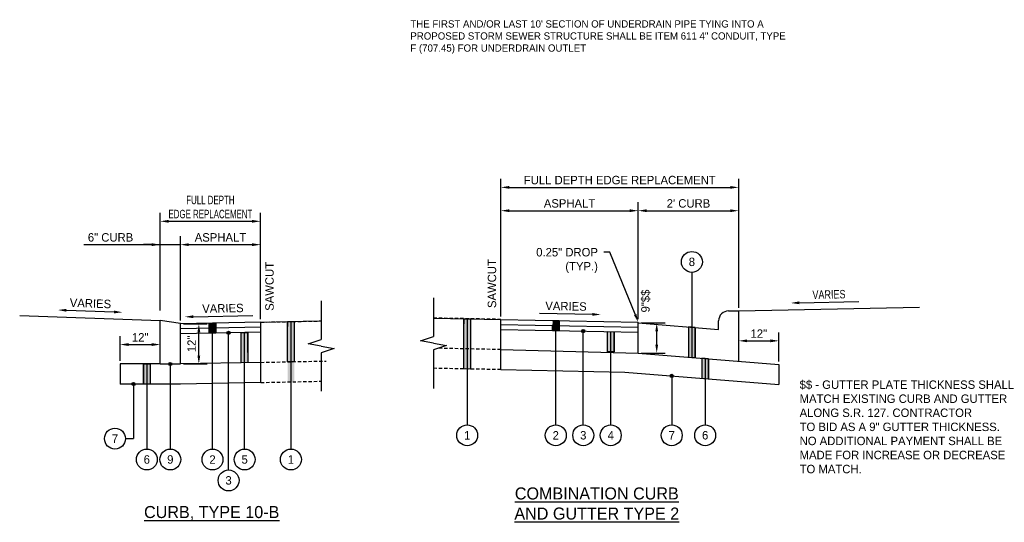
# Model space of a CAD drawing. Header units: feet. Extents: x -492 to 168807, y -198 to 321400.
# Tile 25 of 28: x 353 to 402, y -100 to -75. Entities that reach past the tile are written whole.
import ezdxf
from ezdxf import colors
from ezdxf.entities.mleader import LeaderData, LeaderLine
from ezdxf.math import Vec2, Vec3

# ---------------------------------------------------------------- set-up
doc = ezdxf.new("R2010")
doc.units = ezdxf.units.FT
doc.header["$MEASUREMENT"] = 0
doc.linetypes.add('OhDOT_USTN3', pattern=[0.22, 0.165, -0.055])
for name, color, linetype in [('PV_X_EOP', 27, 'OhDOT_USTN3'), ('RD_P_Text', 1, 'Continuous'), ('SHEET_TXT', 9, 'Continuous')]:
    doc.layers.add(name, color=color, linetype=linetype)
doc.styles.add('Slanted-Normal', font='font31.shx', dxfattribs={"height": 0.14})
doc.styles.get("Standard").update_dxf_attribs({"font": 'font31.shx'})
doc.dimstyles.new('COEC', dxfattribs={"dimscale": 13.9, "dimtxt": 0.18, "dimasz": 0.18, "dimexe": 0.18, "dimexo": 0.0625, "dimgap": 0.09, "dimtad": 1, "dimzin": 0, "dimdsep": 46, "dimtxsty": 'Standard', "dimcen": 0.09, "dimclrd": 256, "dimclre": 256, "dimclrt": 256, "dimaunit": 1, "dimadec": 4, "dimazin": 0, "dimtfac": 1, "dimtofl": 0, "dimtmove": 0, "dimatfit": 3, "dimfxl": 1, "dimtolj": 1, "dimtzin": 0, "dimlwd": -1, "dimlwe": -1, "dimarcsym": 0})

# ---------------------------------------------------------------- blocks, each defined once
blk = doc.blocks.new('*D1420')
at = {"layer": 'Defpoints', "color": 0, "transparency": 16777216}
for p in [(389.098, -83.21), (389.098, -89.357), (377.258, -89.78)]:
    blk.add_point(p, dxfattribs=at)
at = {"layer": 'RD_P_Text', "transparency": 16777216}
for p, q in [((377.258, -89.63), (377.258, -82.79)), ((389.098, -89.207), (389.098, -82.79)), ((377.678, -83.21), (388.678, -83.21))]:
    blk.add_line(p, q, dxfattribs=at)
for points in [[(377.678, -83.14), (377.678, -83.28), (377.258, -83.21)], [(388.678, -83.14), (388.678, -83.28), (389.098, -83.21)]]:
    blk.add_solid(points, dxfattribs=at)
at = {"layer": 'RD_P_Text', "transparency": 16777216, "insert": (383.178, -82.85), "char_height": 0.42, "attachment_point": 5}
blk.add_mtext('\\A1;FULL DEPTH EDGE REPLACEMENT', dxfattribs=at)
blk = doc.blocks.new('*D1421')
at = {"layer": 'Defpoints', "color": 0, "transparency": 16777216}
for p in [(384.098, -84.371), (377.258, -89.78), (384.098, -89.917)]:
    blk.add_point(p, dxfattribs=at)
at = {"layer": 'RD_P_Text', "transparency": 16777216}
for p, q in [((377.258, -89.63), (377.258, -83.951)), ((384.098, -89.767), (384.098, -83.951)), ((377.678, -84.371), (383.678, -84.371))]:
    blk.add_line(p, q, dxfattribs=at)
for points in [[(377.678, -84.301), (377.678, -84.441), (377.258, -84.371)], [(383.678, -84.301), (383.678, -84.441), (384.098, -84.371)]]:
    blk.add_solid(points, dxfattribs=at)
at = {"layer": 'RD_P_Text', "transparency": 16777216, "insert": (380.678, -84.011), "char_height": 0.42, "attachment_point": 5}
blk.add_mtext('\\A1;ASPHALT', dxfattribs=at)
blk = doc.blocks.new('*D1422')
at = {"layer": 'Defpoints', "color": 0, "transparency": 16777216}
for p in [(389.098, -84.371), (389.098, -89.357), (384.098, -89.917)]:
    blk.add_point(p, dxfattribs=at)
at = {"layer": 'RD_P_Text', "transparency": 16777216}
for p, q in [((384.098, -89.767), (384.098, -83.951)), ((389.098, -89.207), (389.098, -83.951)), ((384.518, -84.371), (388.678, -84.371))]:
    blk.add_line(p, q, dxfattribs=at)
for points in [[(384.518, -84.301), (384.518, -84.441), (384.098, -84.371)], [(388.678, -84.301), (388.678, -84.441), (389.098, -84.371)]]:
    blk.add_solid(points, dxfattribs=at)
at = {"layer": 'RD_P_Text', "transparency": 16777216, "insert": (386.598, -84.011), "char_height": 0.42, "attachment_point": 5}
blk.add_mtext("\\A1;2' CURB", dxfattribs=at)
blk = doc.blocks.new('*D1424')
at = {"layer": 'Defpoints', "color": 0, "transparency": 16777216}
for p in [(384.098, -89.957), (385.018, -89.957), (384.098, -91.457)]:
    blk.add_point(p, dxfattribs=at)
at = {"layer": 'RD_P_Text', "transparency": 16777216}
for p, q in [((384.248, -89.957), (385.438, -89.957)), ((385.018, -91.037), (385.018, -90.377)), ((384.248, -91.457), (385.438, -91.457))]:
    blk.add_line(p, q, dxfattribs=at)
for points in [[(384.948, -90.377), (385.088, -90.377), (385.018, -89.957)], [(384.948, -91.037), (385.088, -91.037), (385.018, -91.457)]]:
    blk.add_solid(points, dxfattribs=at)
at = {"layer": 'RD_P_Text', "transparency": 16777216, "insert": (384.477, -88.866), "char_height": 0.42, "attachment_point": 5, "rotation": 90}
blk.add_mtext('\\A1;9"$$', dxfattribs=at)
blk = doc.blocks.new('*D1423')
at = {"layer": 'Defpoints', "color": 0, "transparency": 16777216}
for p in [(391.098, -90.847), (389.098, -91.857), (391.098, -92.017)]:
    blk.add_point(p, dxfattribs=at)
at = {"layer": 'RD_P_Text', "transparency": 16777216}
for p, q in [((389.098, -91.707), (389.098, -90.427)), ((391.098, -91.867), (391.098, -90.427)), ((389.518, -90.847), (390.678, -90.847))]:
    blk.add_line(p, q, dxfattribs=at)
for points in [[(389.518, -90.777), (389.518, -90.917), (389.098, -90.847)], [(390.678, -90.777), (390.678, -90.917), (391.098, -90.847)]]:
    blk.add_solid(points, dxfattribs=at)
at = {"layer": 'RD_P_Text', "transparency": 16777216, "insert": (390.098, -90.487), "char_height": 0.42, "attachment_point": 5}
blk.add_mtext('\\A1;12"', dxfattribs=at)
blk = doc.blocks.new('*D1416')
at = {"layer": 'Defpoints', "color": 0, "transparency": 16777216}
for p in [(360.31, -91.032), (358.31, -91.998), (360.31, -91.998)]:
    blk.add_point(p, dxfattribs=at)
at = {"layer": 'RD_P_Text', "transparency": 16777216}
for p, q in [((358.31, -91.848), (358.31, -90.612)), ((360.31, -91.848), (360.31, -90.612)), ((358.73, -91.032), (359.89, -91.032))]:
    blk.add_line(p, q, dxfattribs=at)
for points in [[(358.73, -90.962), (358.73, -91.102), (358.31, -91.032)], [(359.89, -90.962), (359.89, -91.102), (360.31, -91.032)]]:
    blk.add_solid(points, dxfattribs=at)
at = {"layer": 'RD_P_Text', "transparency": 16777216, "insert": (359.31, -90.672), "char_height": 0.42, "attachment_point": 5}
blk.add_mtext('\\A1;12"', dxfattribs=at)
blk = doc.blocks.new('*D1417')
at = {"layer": 'Defpoints', "color": 0, "transparency": 16777216}
for p in [(365.3, -84.899), (360.31, -89.483), (365.3, -89.918)]:
    blk.add_point(p, dxfattribs=at)
at = {"layer": 'RD_P_Text', "transparency": 16777216}
for p, q in [((360.31, -89.333), (360.31, -84.479)), ((365.3, -89.768), (365.3, -84.479)), ((360.73, -84.899), (364.88, -84.899))]:
    blk.add_line(p, q, dxfattribs=at)
for points in [[(360.73, -84.829), (360.73, -84.969), (360.31, -84.899)], [(364.88, -84.829), (364.88, -84.969), (365.3, -84.899)]]:
    blk.add_solid(points, dxfattribs=at)
at = {"layer": 'RD_P_Text', "transparency": 16777216, "insert": (362.805, -84.189), "char_height": 0.42, "attachment_point": 5}
blk.add_mtext('\\A1;{\\W0.7;FULL DEPTH \\PEDGE REPLACEMENT}', dxfattribs=at)
blk = doc.blocks.new('*D1418')
at = {"layer": 'Defpoints', "color": 0, "transparency": 16777216}
for p in [(365.3, -86.061), (361.31, -89.983), (365.3, -89.918)]:
    blk.add_point(p, dxfattribs=at)
at = {"layer": 'RD_P_Text', "transparency": 16777216}
for p, q in [((361.31, -89.833), (361.31, -85.641)), ((365.3, -89.768), (365.3, -85.641)), ((361.73, -86.061), (364.88, -86.061))]:
    blk.add_line(p, q, dxfattribs=at)
for points in [[(361.73, -85.991), (361.73, -86.131), (361.31, -86.061)], [(364.88, -85.991), (364.88, -86.131), (365.3, -86.061)]]:
    blk.add_solid(points, dxfattribs=at)
at = {"layer": 'RD_P_Text', "transparency": 16777216, "insert": (363.305, -85.701), "char_height": 0.42, "attachment_point": 5}
blk.add_mtext('\\A1;ASPHALT', dxfattribs=at)
blk = doc.blocks.new('*D1419')
at = {"layer": 'Defpoints', "color": 0, "transparency": 16777216}
for p in [(361.31, -86.061), (360.31, -89.483), (361.31, -89.983)]:
    blk.add_point(p, dxfattribs=at)
at = {"layer": 'RD_P_Text', "transparency": 16777216}
for p, q in [((360.31, -89.333), (360.31, -85.641)), ((361.31, -89.833), (361.31, -85.641)), ((356.5, -86.061), (360.31, -86.061)), ((359.89, -86.061), (359.47, -86.061)), ((360.31, -86.061), (361.31, -86.061)), ((361.73, -86.061), (362.15, -86.061))]:
    blk.add_line(p, q, dxfattribs=at)
for points in [[(359.89, -85.991), (359.89, -86.131), (360.31, -86.061)], [(361.73, -85.991), (361.73, -86.131), (361.31, -86.061)]]:
    blk.add_solid(points, dxfattribs=at)
at = {"layer": 'RD_P_Text', "transparency": 16777216, "insert": (357.835, -85.701), "char_height": 0.42, "attachment_point": 5}
blk.add_mtext('\\A1;6" CURB', dxfattribs=at)
blk = doc.blocks.new('*D1430')
at = {"layer": 'Defpoints', "color": 0, "transparency": 16777216}
for p in [(361.31, -89.998), (362.23, -89.998), (361.31, -91.998)]:
    blk.add_point(p, dxfattribs=at)
at = {"layer": 'RD_P_Text', "transparency": 16777216}
for p, q in [((361.46, -89.998), (362.65, -89.998)), ((362.23, -91.578), (362.23, -90.418)), ((361.46, -91.998), (362.65, -91.998))]:
    blk.add_line(p, q, dxfattribs=at)
for points in [[(362.16, -90.418), (362.3, -90.418), (362.23, -89.998)], [(362.16, -91.578), (362.3, -91.578), (362.23, -91.998)]]:
    blk.add_solid(points, dxfattribs=at)
at = {"layer": 'RD_P_Text', "transparency": 16777216, "insert": (361.87, -90.998), "char_height": 0.42, "attachment_point": 5, "rotation": 90}
blk.add_mtext('\\A1;12"', dxfattribs=at)

msp = doc.modelspace()

# ---------------------------------------------------------------- hatches: boundary and pattern name
at = {"layer": 'RD_P_Text'}
h = msp.add_hatch(color=256, dxfattribs=at)
h.dxf.hatch_style = 1
h.paths.add_polyline_path([(362.73812, -89.96913), (363.07132, -89.96246), (363.07632, -90.46236), (362.74312, -90.46903)])
h = msp.add_hatch(color=256, dxfattribs=at)
h.dxf.hatch_style = 1
h.paths.add_polyline_path([(366.64491, -89.89099), (366.97811, -89.88433), (366.97811, -92.88433), (366.64491, -92.89099)])
h = msp.add_hatch(color=256, dxfattribs=at)
h.dxf.hatch_style = 1
h.paths.add_polyline_path([(375.41809, -89.74365), (375.75129, -89.75031), (375.75129, -92.25031), (375.41809, -92.24365)])
h = msp.add_hatch(color=256, dxfattribs=at)
h.dxf.hatch_style = 1
h.paths.add_polyline_path([(379.83223, -89.83193), (380.16543, -89.8386), (380.16043, -90.3385), (379.82723, -90.33183)])
h = msp.add_hatch(color=256, dxfattribs=at)
h.dxf.hatch_style = 1
h.paths.add_polyline_path([(386.93432, -90.18416), (386.60112, -90.15751), (386.60112, -91.65751), (386.93432, -91.68416)])
h = msp.add_hatch(color=256, dxfattribs=at)
h.dxf.hatch_style = 1
edge = h.paths.add_edge_path()
edge.add_arc((363.70972, -90.4497), 0.08, 0, 360)
h = msp.add_hatch(color=256, dxfattribs=at)
h.dxf.hatch_style = 1
h.paths.add_polyline_path([(364.34312, -90.43703), (364.67632, -90.43036), (364.67632, -91.93036), (364.34312, -91.93703)])
h = msp.add_hatch(color=256, dxfattribs=at)
h.dxf.hatch_style = 1
edge = h.paths.add_edge_path()
edge.add_arc((381.36183, -90.36252), 0.08, 0, 360)
h = msp.add_hatch(color=256, dxfattribs=at)
h.dxf.hatch_style = 1
h.paths.add_polyline_path([(382.56323, -90.38655), (382.89643, -90.39322), (382.89643, -91.39322), (382.56323, -91.38655)])
h = msp.add_hatch(color=256, dxfattribs=at)
h.dxf.hatch_style = 1
h.paths.add_polyline_path([(359.47473, -91.9977), (359.80793, -91.9977), (359.80793, -92.9977), (359.47473, -92.9977)])
h = msp.add_hatch(color=256, dxfattribs=at)
h.dxf.hatch_style = 1
edge = h.paths.add_edge_path()
edge.add_arc((360.80972, -91.9977), 0.08, 0, 360)
h = msp.add_hatch(color=256, dxfattribs=at)
h.dxf.hatch_style = 1
h.paths.add_polyline_path([(387.59643, -92.73713), (387.59643, -91.73713), (387.26323, -91.71048), (387.26323, -92.71048)])
h = msp.add_hatch(color=256, dxfattribs=at)
h.dxf.hatch_style = 1
edge = h.paths.add_edge_path()
edge.add_arc((385.76383, -92.59052), 0.08, 0, 360)
h = msp.add_hatch(color=256, dxfattribs=at)
h.dxf.hatch_style = 1
edge = h.paths.add_edge_path()
edge.add_arc((358.97553, -92.9977), 0.08, 0, 360)

# ---------------------------------------------------------------- linework, layer by layer
at = {"layer": 'PV_X_EOP', "flags": 128}
for points in [[(365.30972, -89.9177), (368.3133, -89.85762)], [(377.25783, -89.78044), (373.91155, -89.71352)], [(377.25783, -91.28044), (374.13565, -91.218)], [(365.30972, -91.9177), (368.56608, -91.85257)], [(377.25783, -92.28044), (373.91155, -92.21352)], [(365.30972, -92.9177), (368.3133, -92.85762)]]:
    msp.add_lwpolyline(points, dxfattribs=at)
at = {"layer": 'RD_P_Text', "ltscale": 0.2}
msp.add_line((361.30972, -89.9825), (360.30972, -89.83065), dxfattribs=at)
at = {"layer": 'RD_P_Text', "flags": 128}
for points in [[(386.76772, -87.43941), (386.76772, -91.67084)], [(368.3133, -88.85742), (368.3133, -90.77863)], [(373.91155, -88.71332), (373.91155, -90.63452)], [(389.09783, -89.35724), (398.09783, -89.17224)], [(353.31399, -89.58635), (360.30972, -89.83065)], [(388.59783, -89.35724), (389.09783, -89.35724)], [(389.09783, -91.85724), (389.09783, -89.35724)], [(365.30972, -89.9177), (361.30972, -89.9977)], [(362.73812, -89.96913), (363.07132, -89.96246), (363.07632, -90.46236), (362.74312, -90.46903), (362.73812, -89.96913)], [(365.30972, -89.9177), (368.3133, -89.85762)], [(366.64491, -89.89099), (366.97811, -89.88433), (366.97811, -91.88433), (366.64491, -91.89099), (366.64491, -89.89099)], [(366.64491, -89.89099), (366.64491, -90.14099)], [(366.81151, -89.88766), (366.81151, -96.2339)], [(366.97811, -89.88433), (366.97811, -90.13433)], [(373.91155, -89.71352), (377.25783, -89.78044)], [(375.41809, -89.74365), (375.41809, -89.99365)], [(375.41809, -89.74365), (375.75129, -89.75031), (375.75129, -92.25031), (375.41809, -92.24365), (375.41809, -89.74365)], [(375.58469, -89.74698), (375.58469, -95.02889)], [(375.75129, -89.75031), (375.75129, -90.00031)], [(377.25783, -89.78044), (384.09783, -89.91724)], [(377.25783, -90.03044), (384.09783, -90.16724)], [(379.83223, -89.83193), (380.16543, -89.8386), (380.16043, -90.3385), (379.82723, -90.33183), (379.82723, -90.08183)], [(384.09783, -89.95724), (384.09783, -89.91724)], [(384.09783, -91.45724), (384.09783, -89.95724)], [(384.09783, -89.95724), (388.09783, -90.27724)], [(386.60112, -90.15751), (386.60112, -91.65751)], [(386.93432, -90.18416), (386.60112, -90.15751), (386.60112, -91.65751), (386.93432, -91.68416), (386.93432, -90.18416)], [(388.09783, -90.27724), (388.09783, -89.85724)], [(365.30972, -90.1677), (361.30972, -90.2477)], [(365.30972, -90.4177), (361.30972, -90.4977)], [(364.34312, -90.43703), (364.67632, -90.43036), (364.67632, -91.93036), (364.34312, -91.93703), (364.34312, -90.43703)], [(373.91155, -90.96352), (373.26396, -90.84984), (373.91155, -90.63452)], [(377.25783, -90.28044), (384.09783, -90.41724)], [(382.56323, -90.38655), (382.89643, -90.39322), (382.89643, -91.39322), (382.56323, -91.38655), (382.56323, -90.38655)], [(386.93432, -90.18416), (386.93432, -91.68416)], [(368.3133, -91.10762), (367.66571, -90.99395), (368.3133, -90.77863)], [(368.3133, -91.10762), (368.96088, -91.2213), (368.3133, -91.43662)], [(373.91155, -90.96352), (374.55913, -91.07719), (373.91155, -91.29251)], [(368.3133, -91.43662), (368.3133, -93.35782)], [(373.91155, -91.29251), (373.91155, -93.21372)], [(377.25783, -91.28044), (384.09783, -91.45724)], [(384.09783, -91.45724), (391.09783, -92.01724)], [(360.30972, -91.9977), (358.30972, -91.9977)], [(358.30972, -91.9977), (358.30972, -92.9977)], [(359.47473, -91.9977), (359.47473, -92.9977)], [(359.47473, -91.9977), (359.80793, -91.9977), (359.80793, -92.9977), (359.47473, -92.9977), (359.47473, -91.9977)], [(359.64133, -91.9977), (359.64133, -96.2339)], [(359.80793, -91.9977), (359.80793, -92.9977)], [(360.30972, -91.9977), (361.30972, -91.9977)], [(360.80972, -91.9977), (360.80972, -96.2339)], [(365.30972, -91.9177), (361.30972, -91.9977)], [(387.26323, -91.71048), (387.26323, -92.71048)], [(387.59643, -92.73713), (387.59643, -91.73713), (387.26323, -91.71048), (387.26323, -92.71048), (387.59643, -92.73713)], [(387.42983, -91.7238), (387.42983, -95.02889)], [(387.59643, -91.73713), (387.59643, -92.73713)], [(391.09783, -92.01724), (391.09783, -93.01724)], [(377.25783, -92.28044), (383.43116, -92.40391)], [(383.43116, -92.40391), (391.09783, -93.01724)], [(385.76383, -92.59052), (385.76383, -95.02889)], [(361.30972, -92.9977), (358.30972, -92.9977)], [(359.64133, -92.9977), (358.30972, -92.9977)], [(358.97553, -92.9977), (358.97553, -95.7139)], [(365.30972, -92.9177), (361.30972, -92.9977)], [(358.57553, -95.7139), (358.97553, -95.7139)]]:
    msp.add_lwpolyline(points, dxfattribs=at)
at = {"layer": 'RD_P_Text', "linetype": 'ByBlock', "lineweight": -2}
for points in [[(392.11169, -88.95432), (395.08397, -88.89487)], [(355.63801, -89.32715), (358.00944, -89.40996)], [(361.94871, -89.64476), (364.92099, -89.58532)], [(381.81372, -89.53141), (379.19169, -89.47897)]]:
    msp.add_lwpolyline(points, dxfattribs=at)
at = {"layer": 'RD_P_Text', "ltscale": 0.2, "flags": 128}
for points in [[(360.30972, -91.9977), (360.30972, -89.83065)], [(361.30972, -91.9977), (361.30972, -89.9825)], [(365.30972, -92.9177), (365.30972, -89.9177)], [(377.25783, -92.28044), (377.25783, -89.78044)], [(379.82723, -90.33183), (379.82723, -90.08183)], [(379.99383, -95.02889), (379.99383, -90.08516)], [(380.16043, -90.3385), (380.16043, -90.0885)], [(362.74312, -90.46903), (362.74312, -90.21903)], [(362.90972, -96.2339), (362.90972, -90.2157)], [(363.07632, -90.46236), (363.07632, -90.21236)], [(363.70972, -97.2739), (363.70972, -90.4497)], [(364.34312, -91.43703), (364.34312, -90.43703)], [(364.50972, -96.2339), (364.50972, -90.4337)], [(364.67632, -91.43036), (364.67632, -90.43036)], [(381.36183, -95.02889), (381.36183, -90.36252)], [(382.56323, -91.38655), (382.56323, -90.38655)], [(382.72983, -95.02889), (382.72983, -90.38988)], [(382.89643, -91.39322), (382.89643, -90.39322)]]:
    msp.add_lwpolyline(points, dxfattribs=at)
at = {"layer": 'RD_P_Text'}
for centre, radius in [((386.76772, -86.91941), 0.52), ((363.70972, -90.4497), 0.08), ((381.36183, -90.36252), 0.08), ((360.80972, -91.9977), 0.08), ((385.76383, -92.59052), 0.08), ((358.97553, -92.9977), 0.08), ((375.58469, -95.54889), 0.52), ((379.99383, -95.54889), 0.52), ((381.36183, -95.54889), 0.52), ((382.72983, -95.54889), 0.52), ((385.76383, -95.54889), 0.52), ((387.42983, -95.54889), 0.52), ((358.05553, -95.7139), 0.52), ((359.64133, -96.7539), 0.52), ((360.80972, -96.7539), 0.52), ((362.90972, -96.7539), 0.52), ((364.50972, -96.7539), 0.52), ((366.81151, -96.7539), 0.52), ((363.70972, -97.7939), 0.52)]:
    msp.add_circle(centre, radius, dxfattribs=at)
msp.add_arc((388.59783, -89.85724), 0.5, 90, 180, dxfattribs=at)
for points in [[(392.11309, -89.0243), (391.69177, -88.96271), (392.11029, -88.88433)], [(355.63557, -89.39711), (355.21826, -89.31249), (355.64045, -89.25719)], [(358.01188, -89.34), (358.42918, -89.42462), (358.007, -89.47992)], [(361.95011, -89.71475), (361.52879, -89.65316), (361.94731, -89.57478)], [(381.81232, -89.6014), (382.23364, -89.53981), (381.81512, -89.46142)]]:
    msp.add_solid(points, dxfattribs=at)

# ---------------------------------------------------------------- texts
for s, width, heights, insert, char_height, attachment_point in [('8', 19.1073061, [0], (386.76772, -86.91941), 0.42, 5), ('$$ - GUTTER PLATE THICKNESS SHALL\\PMATCH EXISTING CURB AND GUTTER\\PALONG S.R. 127. CONTRACTOR \\PTO BID AS A 9" GUTTER THICKNESS. \\PNO ADDITIONAL PAYMENT SHALL BE\\PMADE FOR INCREASE OR DECREASE\\PTO MATCH.', 30.6985426, [8.74617], (392.12964, -92.81651), 0.42, 1), ('7', 19.1073061, [0], (358.05553, -95.7139), 0.42, 5), ('1', 19.1073061, [0], (375.58469, -95.54889), 0.42, 5), ('2', 19.1073061, [0], (379.99383, -95.54889), 0.42, 5), ('3', 19.1073061, [0], (381.36183, -95.54889), 0.42, 5), ('4', 19.1073061, [0], (382.72983, -95.54889), 0.42, 5), ('7', 19.1073061, [0], (385.76383, -95.54889), 0.42, 5), ('6', 19.1073061, [0], (387.42983, -95.54889), 0.42, 5), ('6', 19.1073061, [0], (359.64133, -96.7539), 0.42, 5), ('9', 19.1073061, [0], (360.80972, -96.7539), 0.42, 5), ('2', 19.1073061, [0], (362.90972, -96.7539), 0.42, 5), ('5', 19.1073061, [0], (364.50972, -96.7539), 0.42, 5), ('1', 19.1073061, [0], (366.81151, -96.7539), 0.42, 5), ('3', 19.1073061, [0], (363.70972, -97.7939), 0.42, 5), ('\\A1;{\\LCOMBINATION CURB \\PAND GUTTER TYPE 2}', 38.3297166, [0], (382.03486, -98.94603), 0.6, 5), ('\\A1;{\\LCURB, TYPE 10-B}', 38.3297166, [0], (362.87, -99.42191), 0.6, 5)]:
    msp.add_mtext_dynamic_manual_height_columns(s, width=width, gutter_width=10, heights=heights, dxfattribs=dict(at, insert=insert, char_height=char_height, attachment_point=attachment_point))
at = {"layer": 'RD_P_Text', "char_height": 0.42, "attachment_point": 5}
for s, insert, rotation in [('SAWCUT', (365.74846, -88.13546), 90), ('SAWCUT', (376.81909, -87.99821), 90), ('{\\W0.8;VARIES}', (393.59015, -88.54068), 1.145763), ('VARIES', (356.83713, -88.98481), 358), ('VARIES', (363.42717, -89.23113), 1.145763), ('VARIES', (380.50271, -89.12478), 358.854237)]:
    msp.add_mtext_dynamic_manual_height_columns(s, width=19.1073061, gutter_width=10, heights=[0], dxfattribs=dict(at, insert=insert, rotation=rotation))
at = {"layer": 'SHEET_TXT', "insert": (372.75598, -74.89554), "char_height": 0.36, "width": 18.6891323, "attachment_point": 1}
msp.add_mtext('THE FIRST AND/OR LAST 10\' SECTION OF UNDERDRAIN PIPE TYING INTO A PROPOSED STORM SEWER STRUCTURE SHALL BE ITEM 611 4" CONDUIT, TYPE F (707.45) FOR UNDERDRAIN OUTLET', dxfattribs=at)

# ---------------------------------------------------------------- dimensions: what is measured, and where the dimension line sits
at = {"layer": 'RD_P_Text'}
for base, p1, p2, text, override, picture, middle in [((389.09783, -83.20951), (377.25783, -89.78044), (389.09783, -89.35724), 'FULL DEPTH EDGE REPLACEMENT', {"dimscale": 3, "dimtxt": 0.14, "dimasz": 0.14, "dimexe": 0.14, "dimexo": 0.05, "dimgap": 0.05, "dimtmove": 1}, '*D1420', (383.17783, -82.84951)), ((365.30003, -84.89933), (360.30972, -89.4825), (365.30003, -89.91789), '{\\W0.7;FULL DEPTH \\PEDGE REPLACEMENT}', {"dimscale": 3, "dimtxt": 0.14, "dimasz": 0.14, "dimexe": 0.14, "dimexo": 0.05, "dimgap": 0.05}, '*D1417', (362.80488, -84.18933)), ((384.09783, -84.37069), (377.25783, -89.78044), (384.09783, -89.91724), 'ASPHALT', {"dimscale": 3, "dimtxt": 0.14, "dimasz": 0.14, "dimexe": 0.14, "dimexo": 0.05, "dimgap": 0.05, "dimtmove": 1}, '*D1421', (380.67783, -84.01069)), ((389.09783, -84.37069), (384.09783, -89.91724), (389.09783, -89.35724), "2' CURB", {"dimscale": 3, "dimtxt": 0.14, "dimasz": 0.14, "dimexe": 0.14, "dimexo": 0.05, "dimgap": 0.05, "dimtmove": 1}, '*D1422', (386.59783, -84.01069)), ((365.30003, -86.06051), (361.30972, -89.9825), (365.30003, -89.91789), 'ASPHALT', {"dimscale": 3, "dimtxt": 0.14, "dimasz": 0.14, "dimexe": 0.14, "dimexo": 0.05, "dimgap": 0.05, "dimtmove": 1}, '*D1418', (363.30488, -85.70051)), ((360.30972, -91.03154), (358.30972, -91.9977), (360.30972, -91.9977), '12"', {"dimscale": 3, "dimtxt": 0.14, "dimasz": 0.14, "dimexe": 0.14, "dimexo": 0.05, "dimgap": 0.05, "dimtmove": 1}, '*D1416', (359.30972, -90.67154)), ((391.09783, -90.84673), (389.09783, -91.85724), (391.09783, -92.01724), '12"', {"dimscale": 3, "dimtxt": 0.14, "dimasz": 0.14, "dimexe": 0.14, "dimexo": 0.05, "dimgap": 0.05, "dimtmove": 1}, '*D1423', (390.09783, -90.48673))]:
    dim = msp.add_linear_dim(base=base, p1=p1, p2=p2, text=text, dimstyle='COEC', override=override, dxfattribs=at)
    dim.commit()
    dim.dimension.update_dxf_attribs({"geometry": picture, "text_midpoint": middle})
dim = msp.add_linear_dim(base=(361.30972, -86.06051), p1=(360.30972, -89.4825), p2=(361.30972, -89.9825), text='6" CURB', dimstyle='COEC', override={"dimscale": 3, "dimtxt": 0.14, "dimasz": 0.14, "dimexe": 0.14, "dimexo": 0.05, "dimgap": 0.05, "dimtmove": 1}, dxfattribs=at)
dim.commit()
dim.dimension.update_dxf_attribs({"geometry": '*D1419', "text_midpoint": (357.83534, -86.18232), "dimtype": 160})
for base, p1, p2, text, picture, middle in [((385.01761, -89.95724), (384.09783, -91.45724), (384.09783, -89.95724), '9"$$', '*D1424', (384.83696, -88.86619)), ((362.22951, -89.9977), (361.30972, -91.9977), (361.30972, -89.9977), '12"', '*D1430', (362.22951, -90.9977))]:
    dim = msp.add_linear_dim(base=base, p1=p1, p2=p2, angle=90, text=text, dimstyle='COEC', override={"dimscale": 3, "dimtxt": 0.14, "dimasz": 0.14, "dimexe": 0.14, "dimexo": 0.05, "dimgap": 0.05, "dimtmove": 1}, dxfattribs=at)
    dim.commit()
    dim.dimension.update_dxf_attribs({"geometry": picture, "text_midpoint": middle, "dimtype": 160})

# ---------------------------------------------------------------- leaders
ml = msp.add_multileader_mtext('Standard', dxfattribs=at)
ml.set_content('0.25" DROP\\P(TYP.)', color=256, style='Slanted-Normal')
ml.set_leader_properties()
ml.build(insert=Vec2(0, 0))
ml.multileader.update_dxf_attribs({"dogleg_length": 0.1, "arrow_head_size": 0.42, "scale": 3})
ctx = ml.context
ctx.base_point, ctx.scale, ctx.char_height, ctx.arrow_head_size, ctx.landing_gap_size, ctx.plane_origin = Vec3(378.30488, -86.43644), 3, 0.42, 0.42, 0.3, Vec3(377.29576, -74.17288)
ctx.text_align_type = 2
notes = []
notes.append((ctx, [(1, (1, 1, 0), (382.69155, -86.43644), (-1, 0), 0.3, [(0, [(384.09783, -89.91724)], 0, [])])]))
ctx.mtext.insert, ctx.mtext.alignment, ctx.mtext.flow_direction = Vec3(382.09155, -86.22644), 3, 5
for ctx, leaders in notes:
    for number, flags, end, landing, length, lines in leaders:
        leader = LeaderData()
        leader.index, (leader.has_last_leader_line, leader.has_dogleg_vector, leader.attachment_direction) = number, flags
        leader.last_leader_point, leader.dogleg_vector, leader.dogleg_length = Vec3(end), Vec3(landing), length
        for number, points, colour, breaks in lines:
            line = LeaderLine()
            line.index, line.vertices, line.color, line.breaks = number, Vec3.list(points), colors.encode_raw_color(colour), breaks
            leader.lines.append(line)
        ctx.leaders.append(leader)

doc.saveas('drawing.dxf')
